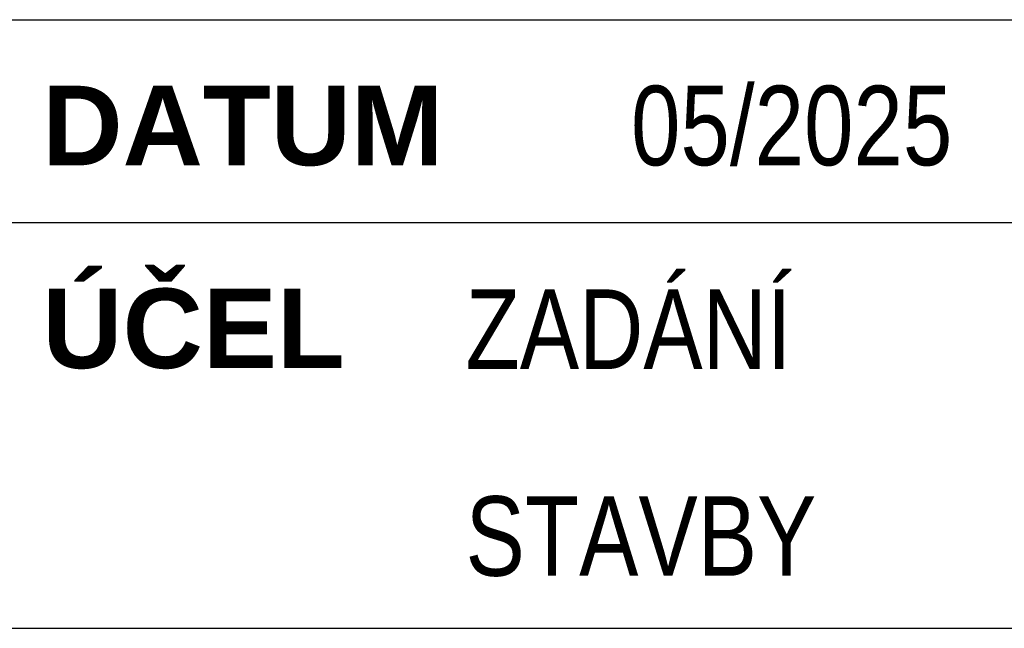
# Paper-space layout 'Layout1' of a CAD drawing. Extents: x -2 to 1033, y -36 to 596.
# Tile 26 of 60: x 779 to 810, y 46 to 65. Entities that reach past the tile are written whole.
import ezdxf

# ---------------------------------------------------------------- set-up
doc = ezdxf.new("R2010")
doc.units = 0
doc.layers.add('RAZITKO_HP', color=222, linetype='CONTINUOUS')
doc.styles.add('RAZITKO_HP_ARIAL_B', font='arialbd.ttf')
doc.styles.add('RAZITKO_HP_ARIAL_N', font='arial.ttf', dxfattribs={"width": 0.8})

psp = doc.layouts.get("Layout1")

# ---------------------------------------------------------------- linework, layer by layer
at = {"layer": 'RAZITKO_HP', "lineweight": 25}
for p, q in [((778, 65.375), (833, 65.375)), ((778, 59), (833, 59)), ((778, 46.25), (833, 46.25))]:
    psp.add_line(p, q, dxfattribs=at)

# ---------------------------------------------------------------- texts
at = {"layer": 'RAZITKO_HP', "style": 'RAZITKO_HP_ARIAL_N', "width": 0.8}
for s, p in [('05/2025', (798.5, 60.8)), ('ZADÁNÍ', (793.3, 54.4)), ('STAVBY', (793.3, 47.9))]:
    psp.add_text(s, height=2.5, dxfattribs=at).set_placement(p)
at = {"layer": 'RAZITKO_HP', "lineweight": 35, "style": 'RAZITKO_HP_ARIAL_B'}
for s, p in [('DATUM', (780, 60.8)), ('ÚČEL', (780, 54.425))]:
    psp.add_text(s, height=2.5, dxfattribs=at).set_placement(p)

doc.saveas('drawing.dxf')
